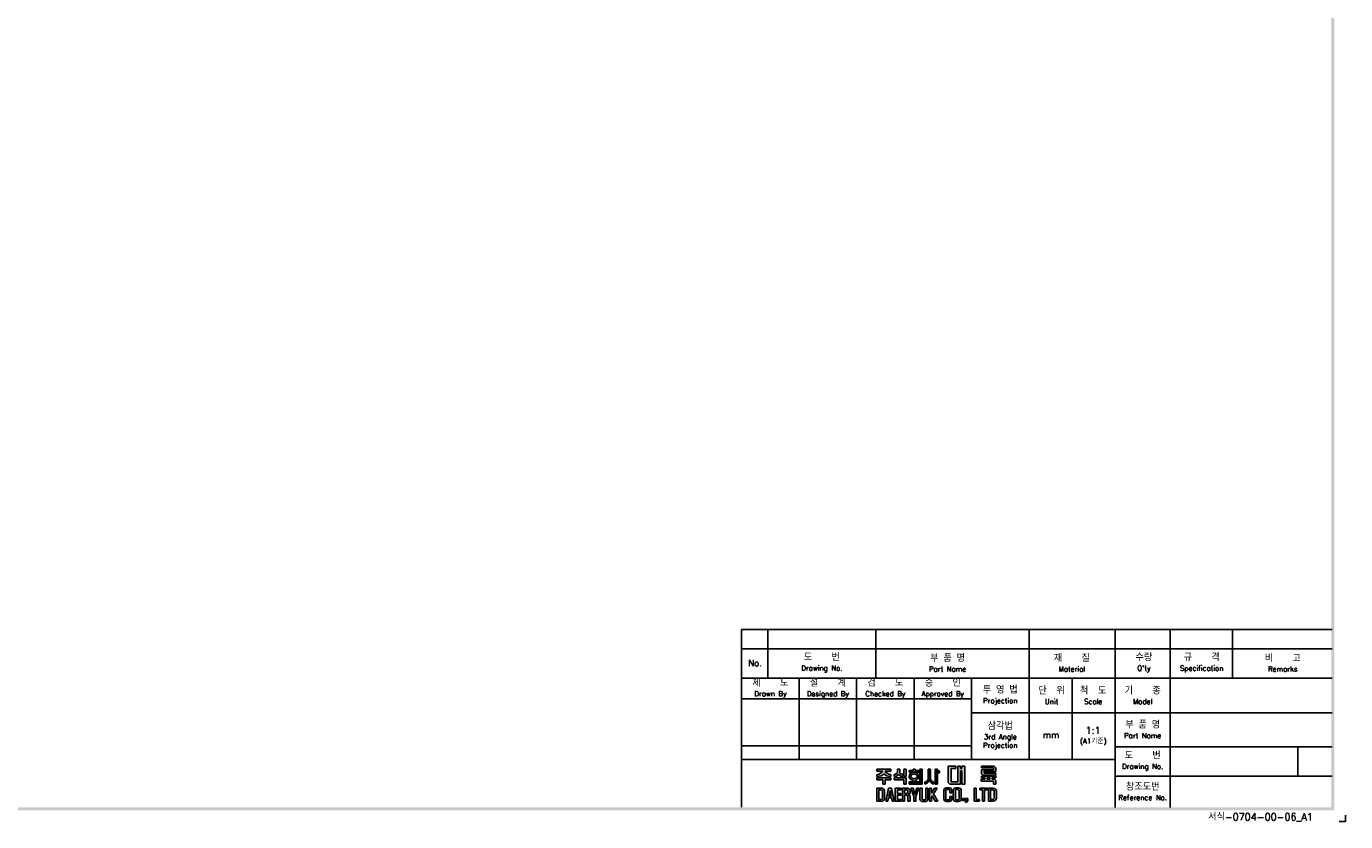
# Model space of a CAD drawing. Extents: x -194 to 928, y -1928 to 513.
# Tile 2 of 3: x 508 to 928, y -77 to 176. Entities that reach past the tile are written whole.
import ezdxf

# ---------------------------------------------------------------- set-up
doc = ezdxf.new("R2010")
doc.units = 0
doc.header["$MEASUREMENT"] = 0
for name, color, linetype in [('di', 3, 'CONTINUOUS'), ('dimtaxt', 3, 'CONTINUOUS'), ('dwg', 7, 'CONTINUOUS')]:
    doc.layers.add(name, color=color, linetype=linetype)
doc.styles.get("Standard").update_dxf_attribs({"font": 'romans.shx', "height": 2, "bigfont": 'hgs.shx'})

# ---------------------------------------------------------------- blocks, each defined once
blk = doc.blocks.new('도면서식 A1')
at = {"layer": 'di', "insert": (780.92, -2.61), "char_height": 2.2, "width": 38.8706, "attachment_point": 4}
blk.add_mtext('서식-0704-00-06_A1', dxfattribs=at)
blk = doc.blocks.new('대륙')
at = {"layer": 'dimtaxt'}
for points in [[(70.89, 12.38), (72.38, 12.38), (72.38, 13.12), (70.01, 13.12), (70.01, 8), (70.53, 7.49), (73.84, 7.49), (73.84, 11.66), (74.29, 11.66), (74.29, 7.49), (75.14, 7.49), (75.14, 13.12), (74.29, 13.12), (74.29, 12.42), (73.84, 12.42), (73.84, 13.12), (73.01, 13.12), (73.01, 8.23), (70.89, 8.23)], [(61.83, 12.19), (61.11, 12.19), (61.11, 8.2), (57.74, 8.2), (57.74, 7.47), (61.11, 7.47), (61.83, 7.47)]]:
    blk.add_hatch(color=256, dxfattribs=at).paths.add_polyline_path(points)
h = blk.add_hatch(color=256, dxfattribs=at)
h.paths.add_polyline_path([(84.17, 12.56), (84.17, 11.99), (80.38, 11.99), (80.38, 10.74), (80.81, 10.32), (84.92, 10.32), (84.92, 10.92), (81.19, 10.92), (81.19, 11.44), (84.92, 11.44), (84.92, 12.6), (84.39, 13.12), (80.36, 13.12), (80.36, 12.56)])
h.paths.add_polyline_path([(83.7, 9.41), (84.92, 9.41), (84.92, 9.97), (80.36, 9.97), (80.36, 9.41), (81.48, 9.41), (81.48, 9.04), (80.35, 9.04), (80.35, 8.42), (84.18, 8.42), (84.18, 7.49), (84.92, 7.49), (84.92, 8.64), (84.52, 9.04), (83.7, 9.04)])
h.paths.add_polyline_path([(83, 9.41), (82.23, 9.41), (82.23, 9.04), (83, 9.04)], flags=17)
h = blk.add_hatch(color=256, dxfattribs=at)
edge = h.paths.add_edge_path()
edge.add_line((51.99, 12.18), (47.65, 12.18))
edge.add_line((47.65, 12.18), (47.65, 11.59))
edge.add_line((47.65, 11.59), (49.36, 11.59))
edge.add_ellipse((47.48, 11.55), major_axis=(1.89, 0.39), ratio=0.576936, start_angle=268.0794, end_angle=342.4305, ccw=False)
edge.add_line((47.64, 10.44), (47.64, 9.87))
edge.add_ellipse((47.59, 11.36), major_axis=(2.46, 0), ratio=0.608939, start_angle=-88.7913, end_angle=-24.3158)
edge.add_ellipse((52.06, 11.36), major_axis=(-2.46, 0), ratio=0.608939, start_angle=384.3158, end_angle=448.3061)
edge.add_line((51.99, 9.87), (51.99, 10.51))
edge.add_ellipse((52.11, 11.62), major_axis=(-1.91, 0.31), ratio=0.577613, start_angle=17.5125, end_angle=91.8636, ccw=False)
edge.add_line((50.24, 11.59), (51.99, 11.59))
edge.add_line((51.99, 11.59), (51.99, 12.18))
h.paths.add_polyline_path([(52, 9.48), (47.64, 9.48), (47.64, 8.87), (49.46, 8.87), (49.46, 7.49), (50.19, 7.49), (50.19, 8.88), (52, 8.88)])
edge = h.paths.add_edge_path()
edge.add_arc((55.25, 11.18), 0.45, 180, 220.7047, ccw=False)
edge.add_line((54.8, 11.18), (54.8, 12.18))
edge.add_line((54.8, 12.18), (54.06, 12.18))
edge.add_line((54.06, 12.18), (54.06, 11.18))
edge.add_arc((53.61, 11.18), 0.45, 319.2953, 360, ccw=False)
edge.add_spline(control_points=[(53.95, 10.89), (53.94, 10.88), (53.93, 10.87), (53.83, 10.76), (53.7, 10.68), (53.03, 10.51)], knot_values=[3.761053, 3.761053, 3.761053, 3.761053, 3.807132, 3.807132, 4.298097, 4.298097, 4.298097, 4.298097], degree=3, periodic=0)
edge.add_line((53.03, 10.51), (53.03, 9.85))
edge.add_spline(control_points=[(53.03, 9.85), (53.05, 9.85), (53.06, 9.85), (53.74, 9.96), (53.94, 10.08), (54.15, 10.22), (54.2, 10.3), (54.43, 10.6)], knot_values=[3.495949, 3.495949, 3.495949, 3.495949, 3.524444, 3.524444, 4.06832, 4.06832, 4.379503, 4.379503, 4.379503, 4.379503], degree=3, periodic=0)
edge.add_spline(control_points=[(54.43, 10.6), (54.65, 10.3), (54.71, 10.22), (54.92, 10.08), (55.12, 9.96), (55.75, 9.88), (55.78, 9.87), (55.8, 9.86)], knot_values=[3.495949, 3.495949, 3.495949, 3.495949, 3.807132, 3.807132, 4.351008, 4.351008, 4.402945, 4.402945, 4.402945, 4.402945], degree=3, periodic=0)
edge.add_line((55.8, 9.86), (55.8, 10.59))
edge.add_spline(control_points=[(55.8, 10.59), (55.78, 10.59), (55.76, 10.6), (55.19, 10.66), (55.03, 10.75), (54.92, 10.87), (54.91, 10.88), (54.91, 10.89)], knot_values=[3.761053, 3.761053, 3.761053, 3.761053, 3.81299, 3.81299, 4.356866, 4.356866, 4.402945, 4.402945, 4.402945, 4.402945], degree=3, periodic=0)
h.paths.add_polyline_path([(56.82, 9.48), (53.03, 9.48), (53.03, 8.87), (56.1, 8.87), (56.1, 7.49), (56.82, 7.49)])
h.paths.add_polyline_path([(56.82, 12.19), (56.1, 12.19), (56.1, 9.87), (56.82, 9.87)])
h.paths.add_polyline_path([(60.76, 11.76), (59.58, 11.76), (59.58, 12.19), (59.05, 12.19), (59.05, 11.76), (57.74, 11.76), (57.74, 11.21), (60.76, 11.21)])
edge = h.paths.add_edge_path()
edge.add_ellipse((59.26, 9.92), major_axis=(-1.56, 0), ratio=0.830145, start_angle=101.7462, end_angle=265.4383)
edge.add_line((59.38, 11.21), (59.13, 11.21))
edge.add_ellipse((59.26, 9.92), major_axis=(1.56, 0), ratio=0.830145, start_angle=94.5617, end_angle=259.6787)
edge.add_line((58.98, 8.65), (58.98, 8.2))
edge.add_line((58.98, 8.2), (59.58, 8.2))
edge.add_line((59.58, 8.2), (59.58, 8.65))
edge = h.paths.add_edge_path(flags=16)
edge.add_spline(control_points=[(60.26, 9.92), (60.26, 10.03), (60.22, 10.15), (60.06, 10.37), (59.93, 10.48), (59.59, 10.63), (59.39, 10.66), (58.99, 10.64), (58.8, 10.59), (58.5, 10.41), (58.39, 10.3), (58.27, 10.07), (58.25, 9.96), (58.28, 9.73), (58.34, 9.62), (58.54, 9.4), (58.69, 9.3), (59.06, 9.19), (59.26, 9.17), (59.65, 9.23), (59.83, 9.31), (60.09, 9.5), (60.18, 9.62), (60.25, 9.8), (60.26, 9.86), (60.26, 9.92)], knot_values=[0, 0, 0, 0, 0.543876, 0.543876, 1.087752, 1.087752, 1.631628, 1.631628, 2.175504, 2.175504, 2.71938, 2.71938, 3.263256, 3.263256, 3.807132, 3.807132, 4.351008, 4.351008, 4.894884, 4.894884, 5.43876, 5.43876, 5.982636, 5.982636, 6.283185, 6.283185, 6.283185, 6.283185], degree=3, periodic=0)
h = blk.add_hatch(color=256, dxfattribs=at)
edge = h.paths.add_edge_path()
edge.add_line((64.41, 12.18), (63.7, 12.18))
edge.add_line((63.7, 12.18), (63.7, 9.23))
edge.add_ellipse((62.86, 9.12), major_axis=(0.66, 0.841), ratio=0.672815, start_angle=218.7862, end_angle=304.0863, ccw=False)
edge.add_line((62.7, 8.19), (62.7, 7.51))
edge.add_ellipse((63.11, 8.54), major_axis=(0.964, 0.919), ratio=0.540942, start_angle=220.7961, end_angle=301.7505)
edge.add_ellipse((64.93, 8.53), major_axis=(-0.866, 0.919), ratio=0.569913, start_angle=58.7442, end_angle=145.288)
edge.add_line((65.35, 7.49), (65.35, 8.17))
edge.add_ellipse((65.18, 9.26), major_axis=(-0.67, 1.07), ratio=0.576723, start_angle=74.3826, end_angle=142.9847, ccw=False)
edge.add_line((64.41, 9.18), (64.41, 12.18))
h.paths.add_polyline_path([(66.65, 10.99), (67.26, 10.99), (67.26, 11.63), (66.64, 11.63), (66.64, 12.18), (65.92, 12.18), (65.92, 7.49), (66.65, 7.49)])
h = blk.add_hatch(color=256, dxfattribs=at)
h.paths.add_polyline_path([(47.58, 6.25), (47.58, 2.12), (49.06, 2.12, 0.414214), (50.06, 3.12), (50.06, 5.25, 0.414214), (49.06, 6.25)])
h.paths.add_polyline_path([(48.9, 5.73, -0.414214), (49.4, 5.23), (49.4, 3.16, -0.414214), (48.9, 2.66), (48.23, 2.66), (48.23, 5.73)], flags=16)
h.paths.add_polyline_path([(50.42, 2.11), (51.1, 2.11), (51.31, 3.17), (52.21, 3.17), (52.42, 2.11), (53.1, 2.11), (52.25, 6.23), (51.27, 6.23)])
h.paths.add_polyline_path([(51.77, 5.49), (52.09, 3.74), (51.43, 3.74)], flags=16)
h.paths.add_polyline_path([(53.4, 2.11), (55.25, 2.11), (55.25, 2.66), (54.07, 2.66), (54.07, 3.99), (55.15, 3.99), (55.15, 4.52), (54.06, 4.52), (54.06, 5.7), (55.21, 5.7), (55.21, 6.25), (53.4, 6.25)])
h.paths.add_polyline_path([(55.67, 2.12), (56.33, 2.12), (56.33, 4.05), (56.93, 4.05, -0.414214), (57.33, 3.65), (57.33, 2.12), (58.02, 2.12), (58.02, 3.65, 0.276846), (57.45, 4.24, 0.25864), (58.02, 4.77), (58.02, 5.43, 0.414214), (57.22, 6.23), (55.67, 6.23)])
h.paths.add_polyline_path([(56.33, 5.71), (57.04, 5.71, -0.414214), (57.34, 5.41), (57.34, 4.86, -0.414214), (57.04, 4.56), (56.33, 4.56)], flags=16)
h.paths.add_polyline_path([(59.2, 3.57), (59.2, 2.11), (59.85, 2.11), (59.85, 3.58), (60.8, 6.24), (60.13, 6.24), (59.53, 4.27), (58.97, 6.24), (58.28, 6.24)])
h.paths.add_polyline_path([(61.13, 2.78, 0.414214), (61.88, 2.03), (62.85, 2.03, 0.414214), (63.6, 2.78), (63.6, 6.24), (62.93, 6.24), (62.93, 2.84, -0.414214), (62.68, 2.59), (62.07, 2.59, -0.414214), (61.82, 2.84), (61.82, 6.24), (61.13, 6.24)])
h.paths.add_polyline_path([(64.11, 2.12), (64.77, 2.12), (64.77, 3.42), (64.98, 3.87), (65.9, 2.12), (66.68, 2.12), (65.38, 4.46), (66.48, 6.23), (65.69, 6.23), (64.76, 4.66), (64.76, 6.23), (64.11, 6.23)])
h.paths.add_polyline_path([(68.62, 2.84, 0.414214), (69.42, 2.04), (70.32, 2.04, 0.414214), (71.12, 2.84), (71.12, 3.62), (70.47, 3.62), (70.47, 2.85, -0.414214), (70.17, 2.55), (69.58, 2.55, -0.414214), (69.28, 2.85), (69.28, 5.49, -0.414214), (69.58, 5.79), (70.16, 5.79, -0.414214), (70.46, 5.49), (70.46, 4.76), (71.12, 4.76), (71.12, 5.52, 0.414214), (70.32, 6.32), (69.42, 6.32, 0.414214), (68.62, 5.52)])
h.paths.add_polyline_path([(71.57, 2.84, 0.414214), (72.37, 2.04), (73.25, 2.04, 0.414214), (74.05, 2.84), (74.05, 5.52, 0.414214), (73.25, 6.32), (72.37, 6.32, 0.414214), (71.57, 5.52)])
h.paths.add_polyline_path([(72.23, 5.5, -0.414214), (72.53, 5.8), (73.09, 5.8, -0.414214), (73.39, 5.5), (73.39, 2.85, -0.414214), (73.09, 2.55), (72.53, 2.55, -0.414214), (72.23, 2.85)], flags=16)
h.paths.add_polyline_path([(74.42, 2.34), (75.05, 2.34), (75.05, 2.98), (74.42, 2.98)])
h.paths.add_polyline_path([(75.76, 2.34, -0.316213), (75.39, 2.07), (75.39, 1.77, 0.409412), (76.08, 2.47), (76.08, 2.98), (75.39, 2.98), (75.39, 2.34)])
h.paths.add_polyline_path([(78.08, 2.12), (79.79, 2.12), (79.79, 2.67), (78.75, 2.67), (78.75, 6.24), (78.08, 6.24)])
h.paths.add_polyline_path([(80.68, 2.12), (81.35, 2.12), (81.35, 5.7), (82.27, 5.7), (82.27, 6.24), (79.92, 6.24), (79.92, 5.7), (80.68, 5.7)])
h.paths.add_polyline_path([(82.59, 2.13), (84.07, 2.13, 0.414214), (85.07, 3.13), (85.07, 5.24, 0.414214), (84.07, 6.24), (82.59, 6.24)])
h.paths.add_polyline_path([(83.24, 5.73), (83.9, 5.73, -0.414214), (84.4, 5.23), (84.4, 3.15, -0.414214), (83.9, 2.65), (83.24, 2.65)], flags=16)
for p, q in [((70.01, 13.12), (70.01, 8)), ((70.01, 13.12), (72.38, 13.12)), ((72.38, 13.12), (72.38, 12.38)), ((73.01, 13.12), (73.01, 8.23)), ((73.01, 13.12), (73.84, 13.12)), ((73.84, 13.12), (73.84, 12.42)), ((73.84, 12.42), (74.29, 12.42)), ((74.29, 13.12), (75.14, 13.12)), ((74.29, 13.12), (74.29, 12.42)), ((75.14, 13.12), (75.14, 7.49)), ((80.36, 13.12), (84.39, 13.12)), ((80.36, 12.56), (80.36, 13.12)), ((80.36, 12.56), (84.17, 12.56)), ((84.17, 12.56), (84.17, 11.99)), ((84.92, 12.6), (84.39, 13.12)), ((84.92, 12.6), (84.92, 11.44)), ((47.64, 10.44), (47.64, 9.87)), ((47.64, 9.48), (52, 9.48)), ((47.64, 8.87), (47.64, 9.48)), ((49.46, 8.87), (47.64, 8.87)), ((47.65, 12.18), (51.99, 12.18)), ((47.65, 12.18), (47.65, 11.59)), ((47.65, 11.59), (49.36, 11.59)), ((49.46, 7.49), (49.46, 8.87)), ((50.19, 8.88), (50.19, 7.49)), ((52, 8.88), (50.19, 8.88)), ((51.99, 11.59), (50.24, 11.59)), ((51.99, 12.18), (51.99, 11.59)), ((51.99, 10.51), (51.99, 9.87)), ((52, 9.48), (52, 8.88)), ((53.03, 9.85), (53.03, 10.51)), ((53.03, 9.48), (56.82, 9.48)), ((53.03, 8.87), (53.03, 9.48)), ((56.1, 8.87), (53.03, 8.87)), ((54.06, 12.18), (54.8, 12.18)), ((54.06, 12.18), (54.06, 11.18)), ((54.8, 12.18), (54.8, 11.18)), ((55.8, 9.86), (55.8, 10.59)), ((56.82, 12.19), (56.1, 12.19)), ((56.1, 12.19), (56.1, 9.87)), ((56.82, 9.87), (56.1, 9.87)), ((56.1, 7.49), (56.1, 8.87)), ((56.82, 12.19), (56.82, 9.87)), ((56.82, 9.48), (56.82, 7.49)), ((57.74, 11.76), (59.05, 11.76)), ((57.74, 11.21), (57.74, 11.76)), ((60.76, 11.21), (57.74, 11.21)), ((58.98, 8.2), (58.98, 8.65)), ((59.05, 11.76), (59.05, 12.19)), ((59.05, 12.19), (59.58, 12.19)), ((59.58, 12.19), (59.58, 11.76)), ((59.58, 11.76), (60.76, 11.76)), ((59.58, 8.65), (59.58, 8.2)), ((60.76, 11.76), (60.76, 11.21)), ((61.11, 12.19), (61.11, 8.2)), ((61.83, 12.19), (61.11, 12.19)), ((61.83, 7.47), (61.83, 12.19)), ((63.7, 12.18), (64.41, 12.18)), ((63.7, 12.18), (63.7, 9.23)), ((64.41, 12.18), (64.41, 9.18)), ((65.92, 7.49), (65.92, 12.18)), ((65.92, 12.18), (66.64, 12.18)), ((66.64, 12.18), (66.64, 11.63)), ((66.64, 11.63), (67.26, 11.63)), ((66.65, 10.99), (66.65, 7.49)), ((67.26, 10.99), (66.65, 10.99)), ((67.26, 11.63), (67.26, 10.99)), ((70.89, 12.38), (70.89, 8.23)), ((70.89, 12.38), (72.38, 12.38)), ((73.84, 11.66), (73.84, 7.49)), ((73.84, 11.66), (74.29, 11.66)), ((74.29, 11.66), (74.29, 7.49)), ((80.35, 9.04), (81.48, 9.04)), ((80.35, 9.04), (80.35, 8.42)), ((80.35, 8.42), (84.18, 8.42)), ((80.36, 9.97), (84.92, 9.97)), ((80.36, 9.97), (80.36, 9.41)), ((80.36, 9.41), (81.48, 9.41)), ((80.38, 11.99), (84.17, 11.99)), ((80.38, 11.99), (80.38, 10.74)), ((80.81, 10.32), (80.38, 10.74)), ((80.81, 10.32), (84.92, 10.32)), ((81.19, 11.44), (84.92, 11.44)), ((81.19, 11.44), (81.19, 10.92)), ((81.19, 10.92), (84.92, 10.92)), ((81.48, 9.41), (81.48, 9.04)), ((82.23, 9.41), (83, 9.41)), ((82.23, 9.41), (82.23, 9.04)), ((82.23, 9.04), (83, 9.04)), ((83, 9.41), (83, 9.04)), ((83.7, 9.41), (84.92, 9.41)), ((83.7, 9.41), (83.7, 9.04)), ((83.7, 9.04), (84.52, 9.04)), ((84.18, 8.42), (84.18, 7.49)), ((84.92, 8.64), (84.52, 9.04)), ((84.92, 10.92), (84.92, 10.32)), ((84.92, 9.97), (84.92, 9.41)), ((84.92, 8.64), (84.92, 7.49)), ((47.58, 6.25), (47.58, 2.12)), ((47.58, 6.25), (49.06, 6.25)), ((48.23, 5.73), (48.23, 2.66)), ((48.9, 5.73), (48.23, 5.73)), ((49.4, 3.16), (49.4, 5.23)), ((50.19, 7.49), (49.46, 7.49)), ((50.06, 5.25), (50.06, 3.12)), ((51.27, 6.23), (50.42, 2.11)), ((52.25, 6.23), (51.27, 6.23)), ((51.77, 5.49), (51.43, 3.74)), ((52.09, 3.74), (51.77, 5.49)), ((53.1, 2.11), (52.25, 6.23)), ((55.21, 6.25), (53.4, 6.25)), ((53.4, 6.25), (53.4, 2.11)), ((54.06, 5.7), (55.21, 5.7)), ((54.06, 4.52), (54.06, 5.7)), ((55.15, 4.52), (54.06, 4.52)), ((55.15, 3.99), (55.15, 4.52)), ((55.21, 5.7), (55.21, 6.25)), ((55.67, 6.23), (55.67, 2.12)), ((57.22, 6.23), (55.67, 6.23)), ((56.82, 7.49), (56.1, 7.49)), ((56.33, 5.71), (56.33, 4.56)), ((57.04, 5.71), (56.33, 5.71)), ((56.33, 4.56), (57.04, 4.56)), ((57.34, 4.86), (57.34, 5.41)), ((57.74, 8.2), (61.11, 8.2)), ((57.74, 7.47), (57.74, 8.2)), ((61.11, 7.47), (57.74, 7.47)), ((58.02, 4.77), (58.02, 5.43)), ((58.97, 6.24), (58.28, 6.24)), ((58.28, 6.24), (59.2, 3.57)), ((59.53, 4.27), (58.97, 6.24)), ((60.13, 6.24), (59.53, 4.27)), ((59.85, 3.58), (60.8, 6.24)), ((60.8, 6.24), (60.13, 6.24)), ((61.11, 7.47), (61.83, 7.47)), ((61.13, 6.24), (61.13, 2.78)), ((61.82, 6.24), (61.13, 6.24)), ((61.82, 2.84), (61.82, 6.24)), ((62.7, 7.51), (62.7, 8.19)), ((62.93, 2.84), (62.93, 6.24)), ((62.93, 6.24), (63.6, 6.24)), ((63.6, 6.24), (63.6, 2.78)), ((64.11, 2.12), (64.11, 6.23)), ((64.11, 6.23), (64.76, 6.23)), ((64.76, 4.66), (65.69, 6.23)), ((64.76, 6.23), (64.76, 4.66)), ((65.35, 7.49), (65.35, 8.17)), ((66.48, 6.23), (65.38, 4.46)), ((65.38, 4.46), (66.68, 2.12)), ((65.69, 6.23), (66.48, 6.23)), ((66.65, 7.49), (65.92, 7.49)), ((68.62, 2.84), (68.62, 5.52)), ((69.28, 5.49), (69.28, 2.85)), ((70.32, 6.32), (69.42, 6.32)), ((70.16, 5.79), (69.58, 5.79)), ((70.53, 7.49), (70.01, 8)), ((70.46, 4.76), (70.46, 5.49)), ((71.12, 4.76), (70.46, 4.76)), ((73.84, 7.49), (70.53, 7.49)), ((73.01, 8.23), (70.89, 8.23)), ((71.12, 5.52), (71.12, 4.76)), ((71.57, 2.84), (71.57, 5.52)), ((72.23, 5.5), (72.23, 2.85)), ((73.25, 6.32), (72.37, 6.32)), ((73.09, 5.8), (72.53, 5.8)), ((73.39, 2.85), (73.39, 5.5)), ((74.05, 5.52), (74.05, 2.84)), ((75.14, 7.49), (74.29, 7.49)), ((78.08, 6.24), (78.08, 2.12)), ((78.75, 6.24), (78.08, 6.24)), ((78.75, 2.67), (78.75, 6.24)), ((82.27, 6.24), (79.92, 6.24)), ((79.92, 6.24), (79.92, 5.7)), ((79.92, 5.7), (80.68, 5.7)), ((80.68, 5.7), (80.68, 2.12)), ((81.35, 2.12), (81.35, 5.7)), ((81.35, 5.7), (82.27, 5.7)), ((82.27, 5.7), (82.27, 6.24)), ((82.59, 6.24), (82.59, 2.13)), ((84.07, 6.24), (82.59, 6.24)), ((83.24, 2.65), (83.24, 5.73)), ((83.24, 5.73), (83.9, 5.73)), ((84.92, 7.49), (84.18, 7.49)), ((84.4, 3.15), (84.4, 5.23)), ((85.07, 3.13), (85.07, 5.24)), ((47.58, 2.12), (49.06, 2.12)), ((48.23, 2.66), (48.9, 2.66)), ((50.42, 2.11), (51.1, 2.11)), ((51.1, 2.11), (51.31, 3.17)), ((51.31, 3.17), (52.21, 3.17)), ((51.43, 3.74), (52.09, 3.74)), ((52.21, 3.17), (52.42, 2.11)), ((52.42, 2.11), (53.1, 2.11)), ((53.4, 2.11), (55.25, 2.11)), ((54.07, 3.99), (55.15, 3.99)), ((54.07, 2.66), (54.07, 3.99)), ((55.25, 2.66), (54.07, 2.66)), ((55.25, 2.11), (55.25, 2.66)), ((55.67, 2.12), (56.33, 2.12)), ((56.33, 2.12), (56.33, 4.05)), ((56.33, 4.05), (56.93, 4.05)), ((57.33, 3.65), (57.33, 2.12)), ((57.33, 2.12), (58.02, 2.12)), ((58.02, 2.12), (58.02, 3.65)), ((59.2, 3.57), (59.2, 2.11)), ((59.2, 2.11), (59.85, 2.11)), ((59.85, 2.11), (59.85, 3.58)), ((62.85, 2.03), (61.88, 2.03)), ((62.68, 2.59), (62.07, 2.59)), ((64.77, 2.12), (64.11, 2.12)), ((64.98, 3.87), (64.77, 3.42)), ((64.77, 3.42), (64.77, 2.12)), ((65.9, 2.12), (64.98, 3.87)), ((66.68, 2.12), (65.9, 2.12)), ((70.32, 2.04), (69.42, 2.04)), ((70.17, 2.55), (69.58, 2.55)), ((70.47, 3.62), (70.47, 2.85)), ((71.12, 3.62), (70.47, 3.62)), ((71.12, 2.84), (71.12, 3.62)), ((73.25, 2.04), (72.37, 2.04)), ((73.09, 2.55), (72.53, 2.55)), ((74.42, 2.98), (74.42, 2.34)), ((75.05, 2.98), (74.42, 2.98)), ((75.05, 2.34), (74.42, 2.34)), ((75.05, 2.98), (75.05, 2.34)), ((75.39, 2.98), (75.39, 2.34)), ((76.08, 2.98), (75.39, 2.98)), ((75.76, 2.34), (75.39, 2.34)), ((75.39, 2.07), (75.39, 1.77)), ((76.08, 2.98), (76.08, 2.47)), ((78.08, 2.12), (79.79, 2.12)), ((79.79, 2.67), (78.75, 2.67)), ((79.79, 2.12), (79.79, 2.67)), ((80.68, 2.12), (81.35, 2.12)), ((82.59, 2.13), (84.07, 2.13)), ((83.9, 2.65), (83.24, 2.65))]:
    blk.add_line(p, q, dxfattribs=at)
for centre, radius, start, end in [((53.61, 11.18), 0.45, 319.2953, 360), ((55.25, 11.18), 0.45, 180, 220.7047), ((48.9, 5.23), 0.5, 0, 90), ((49.06, 5.25), 1, 0, 90), ((57.22, 4.85), 0.8, 270, 270), ((57.04, 5.41), 0.3, 0, 90), ((57.04, 4.86), 0.3, 270, 0), ((57.22, 5.43), 0.8, 0, 90), ((57.26, 5.02), 0.8, 283.6828, 341.6876), ((57.24, 3.47), 0.8, 12.921, 74.819), ((69.42, 5.52), 0.8, 90, 180), ((69.58, 5.49), 0.3, 90, 180), ((70.16, 5.49), 0.3, 0, 90), ((70.32, 5.52), 0.8, 0, 90), ((72.37, 5.52), 0.8, 90, 180), ((72.53, 5.5), 0.3, 90, 180), ((73.09, 5.5), 0.3, 0, 90), ((73.25, 5.52), 0.8, 0, 90), ((83.9, 5.23), 0.5, 0, 90), ((84.07, 5.24), 1, 0, 90), ((48.9, 3.16), 0.5, 270, 0), ((49.06, 3.12), 1, 270, 0), ((56.93, 3.65), 0.4, 0, 90), ((61.88, 2.78), 0.75, 180, 270), ((62.07, 2.84), 0.25, 180, 270), ((62.68, 2.84), 0.25, 270, 0), ((62.85, 2.78), 0.75, 270, 0), ((69.42, 2.84), 0.8, 180, 270), ((69.58, 2.85), 0.3, 180, 270), ((70.17, 2.85), 0.3, 270, 0), ((70.32, 2.84), 0.8, 270, 0), ((72.37, 2.84), 0.8, 180, 270), ((72.53, 2.85), 0.3, 180, 270), ((73.09, 2.85), 0.3, 270, 0), ((73.25, 2.84), 0.8, 270, 0), ((75.38, 2.47), 0.7, 270.9408, 0), ((75.38, 2.47), 0.4, 271.6466, 341.8371), ((83.9, 3.15), 0.5, 270, 0), ((84.07, 3.13), 1, 270, 0)]:
    blk.add_arc(centre, radius, start, end, dxfattribs=at)
for centre, major_axis, ratio, start_param, end_param in [((47.48, 11.55), (1.89, 0.39), 0.576936, 4.678869, 5.97654), ((47.59, 11.36), (-2.46, 0), 0.608939, 1.591893, 2.717202), ((59.26, 9.92), (1.56, 0), 0.830145, 1.650413, 4.532248), ((59.26, 9.92), (-1.56, 0), 0.830145, 1.775806, 4.632772), ((62.86, 9.12), (0.66, 0.841), 0.672815, 3.81854, 5.307307), ((63.11, 8.54), (0.964, 0.919), 0.540942, 3.853619, 5.26654)]:
    blk.add_ellipse(centre, major_axis=major_axis, ratio=ratio, start_param=start_param, end_param=end_param, dxfattribs=at)
at = {"layer": 'dimtaxt', "extrusion": (0, 0, -1)}
for centre, major_axis, ratio, start_param, end_param in [((52.06, 11.36), (-2.46, 0), 0.608939, -1.541231, -0.42439), ((52.11, 11.62), (-1.91, 0.31), 0.577613, 4.679864, 5.977535), ((64.93, 8.53), (-0.866, 0.919), 0.569913, 3.747431, 5.257905), ((65.18, 9.26), (-0.67, 1.07), 0.576723, 3.787632, 4.984965)]:
    blk.add_ellipse(centre, major_axis=major_axis, ratio=ratio, start_param=start_param, end_param=end_param, dxfattribs=at)
at = {"layer": 'dimtaxt'}
for points, knots in [([(53.95, 10.89), (53.94, 10.88), (53.93, 10.87), (53.83, 10.76), (53.7, 10.68), (53.03, 10.51)], [3.7610527, 3.7610527, 3.7610527, 3.7610527, 3.8071317, 3.8071317, 4.2980967, 4.2980967, 4.2980967, 4.2980967]), ([(54.43, 10.6), (54.2, 10.3), (54.15, 10.22), (53.94, 10.08), (53.74, 9.96), (53.06, 9.85), (53.05, 9.85), (53.03, 9.85)], [3.4959493, 3.4959493, 3.4959493, 3.4959493, 3.8071317, 3.8071317, 4.3510077, 4.3510077, 4.3795026, 4.3795026, 4.3795026, 4.3795026]), ([(54.43, 10.6), (54.65, 10.3), (54.71, 10.22), (54.92, 10.08), (55.12, 9.96), (55.75, 9.88), (55.78, 9.87), (55.8, 9.86)], [3.4959493, 3.4959493, 3.4959493, 3.4959493, 3.8071317, 3.8071317, 4.3510077, 4.3510077, 4.4029453, 4.4029453, 4.4029453, 4.4029453]), ([(54.91, 10.89), (54.91, 10.88), (54.92, 10.87), (55.03, 10.75), (55.19, 10.66), (55.76, 10.6), (55.78, 10.59), (55.8, 10.59)], [3.7610527, 3.7610527, 3.7610527, 3.7610527, 3.8071317, 3.8071317, 4.3510077, 4.3510077, 4.4029453, 4.4029453, 4.4029453, 4.4029453]), ([(60.26, 9.92), (60.26, 10.03), (60.22, 10.15), (60.06, 10.37), (59.93, 10.48), (59.59, 10.63), (59.39, 10.66), (58.99, 10.64), (58.8, 10.59), (58.5, 10.41), (58.39, 10.3), (58.27, 10.07), (58.25, 9.96), (58.28, 9.73), (58.34, 9.62), (58.54, 9.4), (58.69, 9.3), (59.06, 9.19), (59.26, 9.17), (59.65, 9.23), (59.83, 9.31), (60.09, 9.5), (60.18, 9.62), (60.25, 9.8), (60.26, 9.86), (60.26, 9.92)], [0, 0, 0, 0, 0.543876, 0.543876, 1.087752, 1.087752, 1.631628, 1.631628, 2.175504, 2.175504, 2.71938, 2.71938, 3.263256, 3.263256, 3.807132, 3.807132, 4.351008, 4.351008, 4.894884, 4.894884, 5.43876, 5.43876, 5.982636, 5.982636, 6.283185, 6.283185, 6.283185, 6.283185])]:
    blk.add_open_spline(points, degree=3, knots=knots, dxfattribs=at)

msp = doc.modelspace()

# ---------------------------------------------------------------- linework, layer by layer
at = {"layer": 'di'}
for p in [(928.203, -74.904), (926.171, -76.936)]:
    msp.add_line(p, (928.203, -76.936), dxfattribs=at)
at = {"layer": 'dimtaxt'}
for p, q in [((923.972, -15.867), (736, -15.867)), ((736, -15.867), (736, -72.364)), ((744.355, -31.128), (744.355, -15.887)), ((778.675, -31.108), (778.675, -15.867)), ((827.446, -31.108), (827.446, -15.867)), ((854.88, -31.108), (854.88, -15.867)), ((872.347, -31.108), (872.347, -15.867)), ((892.202, -31.108), (892.202, -15.867)), ((923.972, -21.964), (736, -21.964)), ((754.289, -57.142), (754.289, -31.277)), ((772.578, -57.142), (772.578, -31.277)), ((790.868, -57.142), (790.868, -31.277)), ((809.157, -57.142), (809.157, -31.277)), ((827.446, -57.142), (827.446, -31.277)), ((841.163, -57.142), (841.163, -31.277)), ((854.88, -72.402), (854.88, -31.277)), ((872.347, -72.402), (872.347, -31.277)), ((809.157, -37.907), (736.042, -37.907)), ((923.972, -42.314), (809.157, -42.314)), ((809.157, -52.85), (736.065, -52.85)), ((923.972, -53.093), (854.88, -53.093)), ((912.99, -62.48), (912.99, -53.093)), ((854.88, -57.142), (736, -57.142)), ((923.972, -62.48), (854.88, -62.48))]:
    msp.add_line(p, q, dxfattribs=at)
at = {"layer": 'dwg'}
msp.add_line((923.972, -31.277), (736, -31.277), dxfattribs=at)
for points in [[(924.647, 509.84), (923.631, 508.824), (924.647, -73.38), (923.631, -72.364)], [(736.167, -31.124), (736.167, -31.429), (923.718, -31.124), (923.718, -31.429)], [(924.647, -73.38), (923.631, -72.364), (95.539, -73.38), (96.555, -72.364)]]:
    msp.add_trace(points, dxfattribs=at)

# ---------------------------------------------------------------- block references
at = {"layer": 'di', "xscale": 1.016064, "yscale": 1.016064, "zscale": 1.016064}
msp.add_blockref('대륙', (730.631, -72.617), dxfattribs=at)
at = {"layer": 'dwg', "xscale": 1.016064, "yscale": 1.016064, "zscale": 1.016064}
msp.add_blockref('도면서식 A1', (90.966, -72.872), dxfattribs=at)

# ---------------------------------------------------------------- texts
at = {"layer": 'di', "attachment_point": 5}
for s, insert, char_height, width in [('{\\H1.1x;도    번\\P\\H0.72727x;Drawing No.}', (761.515, -26.502), 2.03213, 34.32014), ('{\\H1.1x;부 품 명\\P\\H0.72727x;Part Name}', (801.536, -26.536), 2.03213, 45.72288), ('{\\H1.1x;재    질\\P\\H0.72727x;Material}', (841.083, -26.536), 2.03213, 27.98341), ("{\\H1.1x;수량\\P\\H0.72727x;Q'ty}", (863.995, -26.536), 2.03213, 9.61096), ('{\\H1.1x;규    격\\P\\H0.72727x;Specification}', (882.391, -26.536), 2.03213, 27.43373), ('{\\H1.1x;비    고\\P\\H0.72727x;Remarks}', (908.199, -26.536), 2.03213, 39.6265), ('No.', (740.261, -26.502), 2.0321, 8.18755), ('{\\H1.1x;제    도\\P\\H0.72727x;Drawn By}', (745.145, -34.668), 2.03213, 18.28915), ('{\\H1.1x;설    계}\\P{\\H0.8x;Designed By}', (763.434, -34.668), 2.03213, 18.28915), ('{\\H1.1x;검    도\\P\\H0.72727x;Checked By}', (781.723, -34.668), 2.03213, 18.28915), ('승    인\\P{\\H0.72727x;Approved By}', (800.012, -34.668), 2.23534, 18.28915), ('투 영 법\\P{\\H0.72727x;Projection}', (818.301, -36.872), 2.23534, 18.28915), ('{\\H1.1x;단  위}\\P{\\H0.8x;Unit}', (834.618, -36.872), 2.03213, 16.25702), ('{\\H1.1x;척  도\\P\\H0.72727x;Scale}', (847.867, -36.872), 2.03213, 16.25702), ('기    종\\P{\\H0.72727x;Model}', (863.613, -36.872), 2.23534, 17.4674), ('{\\H1.1x;삼각법\\H0.45455x;\\P\\H1.6x;3rd Angle\\PProjection}', (818.301, -49.728), 2.03213, 18.28915), ('부 품 명\\P{\\H0.72727x;Part Name}', (863.613, -47.704), 2.23534, 17.4674), ('도    번\\P{\\H0.72727x;Drawing No.}', (863.613, -57.786), 2.23534, 17.4674), ('참조도번\\P{\\H0.72727x;Reference No.}', (863.613, -67.422), 2.23534, 17.4674)]:
    msp.add_mtext(s, dxfattribs=dict(at, insert=insert, char_height=char_height, width=width))
at = {"layer": 'dimtaxt'}
msp.add_text('mm', height=2.0321, dxfattribs=at).set_placement((831.853, -50.379))
at = {"layer": 'dimtaxt', "insert": (847.867, -49.728), "char_height": 2.23534, "width": 16.25702, "attachment_point": 5}
msp.add_mtext('1:1\\P{\\H0.72727x;(A1기준)}', dxfattribs=at)

doc.saveas('drawing.dxf')
